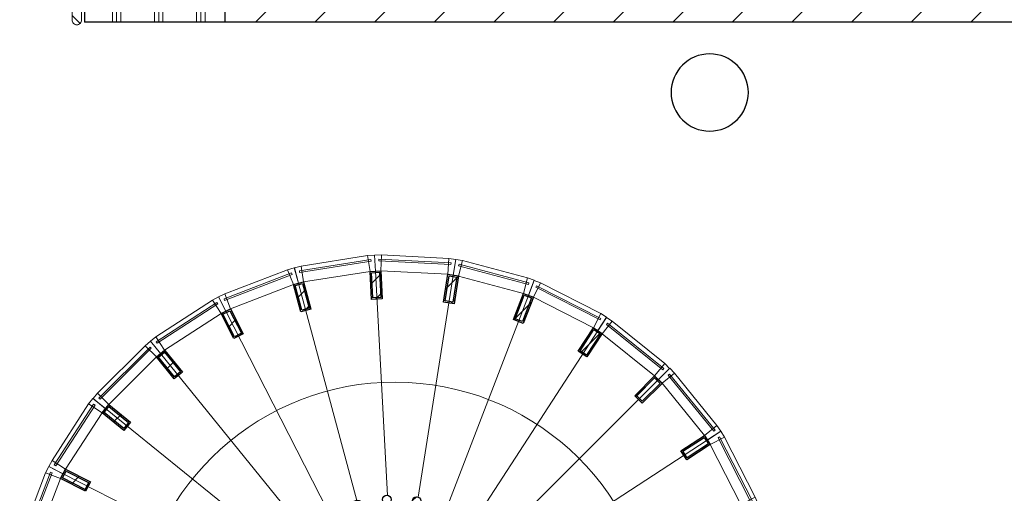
# Model space of a CAD drawing. Header units: millimetres. Extents: x 274611 to 749520, y 175257 to 298905.
# Tile 205 of 251: x 677846 to 684853, y 227463 to 230837. Entities that reach past the tile are written whole.
import ezdxf

# ---------------------------------------------------------------- set-up
doc = ezdxf.new("R2010")
doc.units = ezdxf.units.MM
doc.header["$LTSCALE"] = 400
for name, color, linetype, lineweight in [('Binnenkozijnen', 140, 'Continuous', 15), ('mat-beton (ihwg)', 5, 'Continuous', 25), ('mat-kalkzandsteen', 5, 'Continuous', 25), ('mat-naaldhout', 140, 'Continuous', 15), ('mat-scheidingswand-horizontaal', 5, 'Continuous', 25), ('mat-scheidingswand-vertikaal', 5, 'Continuous', 25), ('mat-staal', 5, 'Continuous', 25), ('None', 7, 'Continuous', 9)]:
    doc.layers.add(name, color=color, linetype=linetype, lineweight=lineweight)

# ---------------------------------------------------------------- blocks, each defined once
blk = doc.blocks.new('*X47')
at = {"layer": 'None', "lineweight": 5}
blk.add_line((-23.7, -23.7), (33.5, 33.5), dxfattribs=at)
blk = doc.blocks.new('houten stijl 67 x 114')
at = {"layer": 'mat-naaldhout', "color": 140, "linetype": 'Continuous', "lineweight": 15, "flags": 128}
blk.add_lwpolyline([(33.5, 0), (33.5, 0, -0.414214), (0, -33.5), (0, -33.5, -0.414214), (-33.5, 0), (-33.5, 88), (-33.5, 88, -0.414214), (0, 121.5), (0, 121.5, -0.414214), (33.5, 88)], format="xyb", close=True, dxfattribs=at)
at = {"layer": 'mat-naaldhout', "color": 140}
blk.add_blockref('*X47', (0, 0), dxfattribs=at)
blk = doc.blocks.new('Kolom O 550')
at = {"layer": 'mat-beton (ihwg)', "lineweight": 25}
blk.add_circle((0, 0), 275, dxfattribs=at)
blk = doc.blocks.new('*X2316')
at = {"layer": 'None', "lineweight": 9}
for p, q in [((-7382.3, 2800), (-7162.3, 3020)), ((-6958.1, 2800), (-6738.1, 3020)), ((-6533.8, 2800), (-6313.8, 3020)), ((-6109.5, 2800), (-5889.5, 3020)), ((-5685.3, 2800), (-5465.3, 3020)), ((-5261, 2800), (-5041, 3020)), ((-4836.8, 2800), (-4616.8, 3020)), ((-4412.5, 2800), (-4192.5, 3020)), ((-3988.2, 2800), (-3768.2, 3020)), ((-3564, 2800), (-3344, 3020)), ((-3139.7, 2800), (-2919.7, 3020)), ((-2715.4, 2800), (-2495.4, 3020)), ((-2291.2, 2800), (-2071.2, 3020))]:
    blk.add_line(p, q, dxfattribs=at)
blk = doc.blocks.new('*X2334')
at = {"layer": 'None', "lineweight": 9}
blk.add_line((-7209.5, -987), (-7171.7, -949.2), dxfattribs=at)
blk = doc.blocks.new('*X2335')
at = {"layer": 'None', "lineweight": 25}
blk.add_line((-7389.7, -1591.4), (-7376.4, -1578.2), dxfattribs=at)
blk = doc.blocks.new('*X2336')
at = {"layer": 'None', "lineweight": 9}
blk.add_line((-7414.1, -1757.2), (-7410.5, -1753.7), dxfattribs=at)
blk = doc.blocks.new('*X2337')
at = {"layer": 'None', "lineweight": 9}
blk.add_line((-7364, -1990), (-7326.7, -1952.7), dxfattribs=at)
blk = doc.blocks.new('*X2338')
at = {"layer": 'None', "lineweight": 9}
blk.add_line((-7267.4, -2176.3), (-7231.9, -2140.8), dxfattribs=at)
blk = doc.blocks.new('*X2339')
at = {"layer": 'None', "lineweight": 9}
blk.add_line((-7131.6, -2323.2), (-7115, -2306.7), dxfattribs=at)
blk = doc.blocks.new('*X2340')
at = {"layer": 'None', "lineweight": 9}
blk.add_line((-6573.1, -2613.3), (-6546.9, -2587.1), dxfattribs=at)
blk = doc.blocks.new('*X2341')
at = {"layer": 'None', "lineweight": 9}
blk.add_line((-6333.9, -2657), (-6301.4, -2624.4), dxfattribs=at)
blk = doc.blocks.new('*X2342')
at = {"layer": 'None', "lineweight": 25}
blk.add_line((-6146, -2610.5), (-6104.2, -2568.6), dxfattribs=at)
blk = doc.blocks.new('*X2343')
at = {"layer": 'None', "lineweight": 9}
blk.add_line((-5937, -2542.9), (-5896.9, -2502.8), dxfattribs=at)
blk = doc.blocks.new('*X2344')
at = {"layer": 'None', "lineweight": 9}
blk.add_line((-5492.5, -2098.4), (-5454, -2059.8), dxfattribs=at)
blk = doc.blocks.new('*X2345')
at = {"layer": 'None', "lineweight": 25}
blk.add_line((-5428.3, -1892.7), (-5385.9, -1850.3), dxfattribs=at)
blk = doc.blocks.new('*X2346')
at = {"layer": 'None', "lineweight": 9}
blk.add_line((-5368.1, -1691.1), (-5345.4, -1668.4), dxfattribs=at)
blk = doc.blocks.new('*X2347')
at = {"layer": 'None', "lineweight": 9}
blk.add_line((-5416, -1456.2), (-5380.4, -1420.6), dxfattribs=at)
blk = doc.blocks.new('*X2348')
at = {"layer": 'None', "lineweight": 9}
blk.add_line((-5563.5, -1038), (-5558.2, -1032.7), dxfattribs=at)
blk = doc.blocks.new('*X2349')
at = {"layer": 'None', "lineweight": 9}
blk.add_line((-5703.9, -895.6), (-5670.6, -862.2), dxfattribs=at)
blk = doc.blocks.new('*X2350')
at = {"layer": 'None', "lineweight": 9}
blk.add_line((-5865.6, -774.4), (-5824.5, -733.3), dxfattribs=at)
blk = doc.blocks.new('*X2351')
at = {"layer": 'None', "lineweight": 9}
blk.add_line((-6054.3, -680.2), (-6012.7, -638.7), dxfattribs=at)
blk = doc.blocks.new('*X2352')
at = {"layer": 'None', "lineweight": 9}
blk.add_line((-6264.5, -607.7), (-6236.5, -579.7), dxfattribs=at)
blk = doc.blocks.new('*X2353')
at = {"layer": 'None', "lineweight": 9}
blk.add_line((-7059.7, -837.2), (-7021.3, -798.8), dxfattribs=at)
blk = doc.blocks.new('*U2354')
at = {"layer": 'mat-staal', "lineweight": 25}
for centre in [(-6656.1, -633.6), (-6446.6, -599.4), (-6234.6, -609.6), (-6854, -710.6), (-6029.3, -663.6), (-5839.7, -759.2), (-7031.5, -827), (-5674.1, -892), (-7180.9, -977.8), (-5539.8, -1056.4), (-7295.8, -1156.3), (-5442.6, -1245.1), (-7371, -1354.8), (-5386.7, -1449.9), (-7403.2, -1564.7), (-5374.7, -1661.9), (-7391.2, -1776.6), (-5406.9, -1871.7), (-7335.3, -1981.4), (-5482.1, -2070.2), (-7238.1, -2170.1), (-5596.9, -2248.8), (-7103.8, -2334.5), (-5746.4, -2399.5), (-6938.2, -2467.4), (-5923.9, -2516), (-6748.6, -2562.9), (-6543.3, -2616.9), (-6121.7, -2592.9), (-6331.3, -2627.1)]:
    blk.add_circle(centre, 30, dxfattribs=at)
at = {"layer": 'None', "color": 43, "linetype": 'Continuous', "lineweight": 9}
for p, q in [((-6527.2, 1026.4), (-6443, -571.4)), ((-5974, 997.4), (-6223.8, -583)), ((-7074.4, 939.7), (-6659.9, -605.6)), ((-5438.8, 854), (-6011.8, -639.9)), ((-7591.6, 741.2), (-6864.8, -684.2)), ((-4945.2, 602.5), (-5816.3, -739.6)), ((-8056.2, 439.5), (-7049, -803.7)), ((-4514.7, 253.9), (-5645.7, -877.8)), ((-8448, 47.7), (-7204.3, -958.9)), ((-4166, -176.7), (-5507.7, -1048.5)), ((-8749.7, -416.9), (-7323.9, -1142.9)), ((-3914.5, -670.3), (-5408.1, -1244.1)), ((-8948.2, -934.1), (-7402.6, -1347.8)), ((-3771.1, -1205.4), (-5351.3, -1456.1)), ((-9034.9, -1481.3), (-7437.1, -1564.6)), ((-3742.1, -1758.7), (-5339.9, -1675.4)), ((-9005.9, -2034.6), (-7425.7, -1783.8)), ((-3828.8, -2305.8), (-5374.4, -1892.2)), ((-8862.5, -2569.7), (-7368.9, -1995.9)), ((-4027.3, -2823.1), (-5453.1, -2097.1)), ((-8611, -3063.3), (-7269.3, -2191.5)), ((-4329, -3287.7), (-5572.7, -2281.1)), ((-8262.3, -3493.8), (-7131.3, -2362.2)), ((-4514.6, -3493.8), (-5646.3, -2362.8)), ((-4720.8, -3679.4), (-5728, -2436.3)), ((-7831.8, -3842.5), (-6960.7, -2500.4)), ((-5297, -3762.2), (-5912.2, -2555.7)), ((-7338.2, -4094), (-6765.2, -2600.1)), ((-6803, -4237.4), (-6553.2, -2657)), ((-5702.6, -4179.7), (-6117.1, -2634.3)), ((-6249.8, -4266.4), (-6334, -2668.6))]:
    blk.add_line(p, q, dxfattribs=at)
at = {"layer": 'mat-staal'}
for name in ['*X2352', '*X2351', '*X2350', '*X2353', '*X2349', '*X2334', '*X2348', '*X2347', '*X2335', '*X2346', '*X2336', '*X2345', '*X2337', '*X2344', '*X2338', '*X2339', '*X2343', '*X2340', '*X2342', '*X2341']:
    blk.add_blockref(name, (0, 0), dxfattribs=at)
blk = doc.blocks.new('*U2373')
at = {"layer": 'Binnenkozijnen', "color": 43, "lineweight": 9}
for p, q in [((-8874.6, -409.6), (-9045.9, -857.3)), ((-8874.6, -409.6), (-8768.1, -450.3)), ((-8768.1, -450.3), (-8939.5, -898)), ((-9045.9, -857.3), (-8939.5, -898))]:
    blk.add_line(p, q, dxfattribs=at)
at = {"layer": 'Binnenkozijnen', "lineweight": 15}
for p, q in [((-8839.4, -404.3), (-9023.2, -884.7)), ((-8828.2, -408.6), (-9012, -889)), ((-8839.4, -404.3), (-8828.2, -408.6)), ((-9023.2, -884.7), (-9012, -889))]:
    blk.add_line(p, q, dxfattribs=at)
at = {"layer": 'Binnenkozijnen', "color": 140, "lineweight": 15}
for points in [[(-8751.1, -416.9), (-8768.1, -450.3), (-8874.6, -409.6), (-8852.7, -365.2)], [(-8949.1, -934.3), (-8939.5, -898), (-9045.9, -857.3), (-9059.3, -904.9)]]:
    blk.add_lwpolyline(points, close=True, dxfattribs=at)
blk = doc.blocks.new('*X2374')
at = {"layer": 'None', "lineweight": 25}
for p, q in [((-8741.2, -397.3), (-8729.6, -385.8)), ((-8597.9, -536.9), (-8577.3, -516.3))]:
    blk.add_line(p, q, dxfattribs=at)
at = {"layer": 'None', "lineweight": 9}
blk.add_line((-8691.7, -489.2), (-8635.9, -433.4), dxfattribs=at)
blk = doc.blocks.new('*U2375')
at = {"layer": 'mat-staal', "lineweight": 25}
for points in [[(-8768.1, -450.3), (-8734.1, -383.5), (-8555.9, -474.1), (-8589.9, -541)], [(-8754.7, -445.9), (-8729.7, -396.9), (-8569.3, -478.5), (-8594.2, -527.5)]]:
    blk.add_lwpolyline(points, close=True, dxfattribs=at)
at = {"layer": 'mat-staal'}
blk.add_blockref('*X2374', (0, 0), dxfattribs=at)
blk = doc.blocks.new('*U2376')
at = {"layer": 'Binnenkozijnen', "color": 43, "lineweight": 9}
for p, q in [((-8568.6, 80.9), (-8829.3, -321.4)), ((-8568.6, 80.9), (-8472.9, 18.9)), ((-8472.9, 18.9), (-8733.6, -383.4)), ((-8829.3, -321.4), (-8733.6, -383.4))]:
    blk.add_line(p, q, dxfattribs=at)
at = {"layer": 'Binnenkozijnen', "lineweight": 15}
for p, q in [((-8533, 78.7), (-8812.8, -352.9)), ((-8523, 72.2), (-8802.7, -359.5)), ((-8533, 78.7), (-8523, 72.2)), ((-8812.8, -352.9), (-8802.7, -359.5))]:
    blk.add_line(p, q, dxfattribs=at)
at = {"layer": 'Binnenkozijnen', "color": 140, "lineweight": 15}
for points in [[(-8449.3, 48.1), (-8472.9, 18.9), (-8568.6, 80.9), (-8538, 119.7)], [(-8750.6, -416.8), (-8733.6, -383.4), (-8829.3, -321.4), (-8852.2, -365.2)]]:
    blk.add_lwpolyline(points, close=True, dxfattribs=at)
blk = doc.blocks.new('*X2377')
at = {"layer": 'None', "lineweight": 9}
blk.add_line((-8469.3, 16), (-8416, 69.3), dxfattribs=at)
at = {"layer": 'None', "lineweight": 25}
blk.add_line((-8391.1, -47.2), (-8337.8, 6.1), dxfattribs=at)
blk = doc.blocks.new('*U2378')
at = {"layer": 'mat-staal', "lineweight": 25}
for points in [[(-8472.9, 18.9), (-8425.7, 77.2), (-8270.2, -48.5), (-8317.4, -106.8)], [(-8458.8, 20.4), (-8424.3, 63.2), (-8284.3, -50), (-8318.9, -92.8)]]:
    blk.add_lwpolyline(points, close=True, dxfattribs=at)
at = {"layer": 'mat-staal'}
blk.add_blockref('*X2377', (0, 0), dxfattribs=at)
blk = doc.blocks.new('*U2379')
at = {"layer": 'Binnenkozijnen', "color": 43, "lineweight": 9}
for p, q in [((-8166, 496.4), (-8504.8, 157.3)), ((-8166, 496.4), (-8085.3, 415.9)), ((-8085.3, 415.9), (-8424.1, 76.7)), ((-8504.8, 157.3), (-8424.1, 76.7))]:
    blk.add_line(p, q, dxfattribs=at)
at = {"layer": 'Binnenkozijnen', "lineweight": 15}
for p, q in [((-8131.7, 486.9), (-8495.2, 123)), ((-8123.2, 478.4), (-8486.7, 114.5)), ((-8131.7, 486.9), (-8123.2, 478.4)), ((-8495.2, 123), (-8486.7, 114.5))]:
    blk.add_line(p, q, dxfattribs=at)
at = {"layer": 'Binnenkozijnen', "color": 140, "lineweight": 15}
for points in [[(-8056.2, 439.5), (-8085.3, 415.9), (-8166, 496.4), (-8128, 528.1)], [(-8447.7, 47.6), (-8424.1, 76.7), (-8504.8, 157.3), (-8536.3, 119.2)]]:
    blk.add_lwpolyline(points, close=True, dxfattribs=at)
blk = doc.blocks.new('*X2380')
at = {"layer": 'None', "lineweight": 9}
blk.add_line((-8078.2, 407.1), (-8024.9, 460.4), dxfattribs=at)
at = {"layer": 'None', "lineweight": 25}
blk.add_line((-8014.9, 329), (-7961.6, 382.3), dxfattribs=at)
blk = doc.blocks.new('*U2381')
at = {"layer": 'mat-staal', "lineweight": 25}
for points in [[(-8085.3, 415.9), (-8027, 463.1), (-7901.1, 307.7), (-7959.4, 260.5)], [(-8071.3, 414.4), (-8028.5, 449), (-7915.2, 309.2), (-7957.9, 274.5)]]:
    blk.add_lwpolyline(points, close=True, dxfattribs=at)
at = {"layer": 'mat-staal'}
blk.add_blockref('*X2380', (0, 0), dxfattribs=at)
blk = doc.blocks.new('*U2382')
at = {"layer": 'Binnenkozijnen', "color": 43, "lineweight": 9}
for p, q in [((-7688.3, 820.6), (-8090.1, 559.1)), ((-7688.3, 820.6), (-7626.1, 725)), ((-7626.1, 725), (-8027.9, 463.5)), ((-8090.1, 559.1), (-8027.9, 463.5))]:
    blk.add_line(p, q, dxfattribs=at)
at = {"layer": 'Binnenkozijnen', "lineweight": 15}
for p, q in [((-7656.7, 804.1), (-8087.8, 523.6)), ((-7650.2, 794.1), (-8081.3, 513.5)), ((-7656.7, 804.1), (-7650.2, 794.1)), ((-8087.8, 523.6), (-8081.3, 513.5))]:
    blk.add_line(p, q, dxfattribs=at)
at = {"layer": 'Binnenkozijnen', "color": 140, "lineweight": 15}
for points in [[(-7592.7, 742.1), (-7626.1, 725), (-7688.3, 820.6), (-7644.5, 843.6)], [(-8057, 439.9), (-8027.9, 463.5), (-8090.1, 559.1), (-8128.8, 528.4)]]:
    blk.add_lwpolyline(points, close=True, dxfattribs=at)
blk = doc.blocks.new('*X2383')
at = {"layer": 'None', "lineweight": 25}
for p, q in [((-7623.6, 720.2), (-7611.2, 732.6)), ((-7492.2, 568.8), (-7472.3, 588.7))]:
    blk.add_line(p, q, dxfattribs=at)
at = {"layer": 'None', "lineweight": 9}
blk.add_line((-7575.8, 626.6), (-7520.1, 682.3), dxfattribs=at)
blk = doc.blocks.new('*U2384')
at = {"layer": 'mat-staal', "lineweight": 25}
for points in [[(-7626.1, 725), (-7559.3, 759.1), (-7468.4, 581), (-7535.2, 546.9)], [(-7612.6, 720.7), (-7563.6, 745.7), (-7481.8, 585.4), (-7530.8, 560.4)]]:
    blk.add_lwpolyline(points, close=True, dxfattribs=at)
at = {"layer": 'mat-staal'}
blk.add_blockref('*X2383', (0, 0), dxfattribs=at)
blk = doc.blocks.new('*U2385')
at = {"layer": 'Binnenkozijnen', "lineweight": 15}
for p, q in [((-7125, 1014.8), (-7605, 830)), ((-7120.7, 1003.6), (-7600.7, 818.8)), ((-7125, 1014.8), (-7120.7, 1003.6)), ((-7605, 830), (-7600.7, 818.8))]:
    blk.add_line(p, q, dxfattribs=at)
at = {"layer": 'Binnenkozijnen', "color": 43, "lineweight": 9}
for p, q in [((-7152.5, 1037.5), (-7599.8, 865.2)), ((-7152.5, 1037.5), (-7111.5, 931.1)), ((-7111.5, 931.1), (-7558.9, 758.9)), ((-7599.8, 865.2), (-7558.9, 758.9))]:
    blk.add_line(p, q, dxfattribs=at)
at = {"layer": 'Binnenkozijnen', "color": 140, "lineweight": 15}
for points in [[(-7075.3, 940.8), (-7111.5, 931.1), (-7152.5, 1037.5), (-7104.9, 1050.9)], [(-7592.3, 741.8), (-7558.9, 758.9), (-7599.8, 865.2), (-7644.1, 843.3)]]:
    blk.add_lwpolyline(points, close=True, dxfattribs=at)
blk = doc.blocks.new('*X2386')
at = {"layer": 'None', "lineweight": 9}
blk.add_line((-7085.4, 834.2), (-7024.2, 895.4), dxfattribs=at)
at = {"layer": 'None', "lineweight": 25}
blk.add_line((-7033.1, 745.1), (-6994.3, 783.9), dxfattribs=at)
blk = doc.blocks.new('*U2387')
at = {"layer": 'mat-staal', "lineweight": 25}
for points in [[(-7111.5, 931.1), (-7039.1, 950.6), (-6987.2, 757.4), (-7059.6, 738)], [(-7099.2, 924), (-7046.1, 938.3), (-6999.4, 764.5), (-7052.5, 750.2)]]:
    blk.add_lwpolyline(points, close=True, dxfattribs=at)
at = {"layer": 'mat-staal'}
blk.add_blockref('*X2386', (0, 0), dxfattribs=at)
blk = doc.blocks.new('*U2388')
at = {"layer": 'Binnenkozijnen', "color": 43, "lineweight": 9}
for p, q in [((-6583.3, 1138.3), (-7056.7, 1062.8)), ((-6583.3, 1138.3), (-6565.3, 1025.7)), ((-7056.7, 1062.8), (-7038.7, 950.2)), ((-6565.3, 1025.7), (-7038.7, 950.2))]:
    blk.add_line(p, q, dxfattribs=at)
at = {"layer": 'Binnenkozijnen', "lineweight": 15}
for p, q in [((-6561.1, 1110.4), (-7069.1, 1029.4)), ((-6559.2, 1098.5), (-7067.2, 1017.6)), ((-6561.1, 1110.4), (-6559.2, 1098.5)), ((-7069.1, 1029.4), (-7067.2, 1017.6))]:
    blk.add_line(p, q, dxfattribs=at)
at = {"layer": 'Binnenkozijnen', "color": 140, "lineweight": 15}
for points in [[(-6527.9, 1027.7), (-6565.3, 1025.7), (-6583.3, 1138.3), (-6533.9, 1141.5)], [(-7074.9, 940.5), (-7038.7, 950.2), (-7056.7, 1062.8), (-7104.6, 1050.5)]]:
    blk.add_lwpolyline(points, close=True, dxfattribs=at)
blk = doc.blocks.new('*X2389')
at = {"layer": 'None', "lineweight": 25}
blk.add_line((-6560.5, 934.9), (-6489.2, 1006.2), dxfattribs=at)
at = {"layer": 'None', "lineweight": 9}
blk.add_line((-6526.5, 827.5), (-6482, 871.9), dxfattribs=at)
blk = doc.blocks.new('*U2390')
at = {"layer": 'mat-staal', "lineweight": 25}
for points in [[(-6565.3, 1025.7), (-6490.4, 1029.7), (-6479.8, 829.9), (-6554.7, 826)], [(-6554.8, 1016.2), (-6499.9, 1019.1), (-6490.3, 839.4), (-6545.2, 836.5)]]:
    blk.add_lwpolyline(points, close=True, dxfattribs=at)
at = {"layer": 'mat-staal'}
blk.add_blockref('*X2389', (0, 0), dxfattribs=at)
blk = doc.blocks.new('*U2391')
at = {"layer": 'Binnenkozijnen', "color": 43, "lineweight": 9}
for p, q in [((-6484.3, 1143.1), (-6490.1, 1029.2)), ((-6005.5, 1118.5), (-6484.3, 1143.1)), ((-6005.5, 1118.5), (-6011.4, 1004.6)), ((-6011.4, 1004.6), (-6490.1, 1029.2))]:
    blk.add_line(p, q, dxfattribs=at)
at = {"layer": 'Binnenkozijnen', "lineweight": 15}
for p, q in [((-6503.3, 1113), (-6504, 1101)), ((-5990.3, 1074.6), (-6504, 1101)), ((-5989.6, 1086.6), (-6503.3, 1113)), ((-5989.6, 1086.6), (-5990.3, 1074.6))]:
    blk.add_line(p, q, dxfattribs=at)
at = {"layer": 'Binnenkozijnen', "color": 140, "lineweight": 15}
for points in [[(-6527.6, 1027.2), (-6490.1, 1029.2), (-6484.3, 1143.1), (-6533.7, 1141.1)], [(-5974.3, 998.8), (-6011.4, 1004.6), (-6005.5, 1118.5), (-5956.6, 1111.4)]]:
    blk.add_lwpolyline(points, close=True, dxfattribs=at)
blk = doc.blocks.new('*X2392')
at = {"layer": 'None', "lineweight": 25}
blk.add_line((-6027.5, 902.1), (-5937.4, 992.2), dxfattribs=at)
at = {"layer": 'None', "lineweight": 9}
blk.add_line((-5989.5, 798.7), (-5963.9, 824.4), dxfattribs=at)
blk = doc.blocks.new('*U2393')
at = {"layer": 'mat-staal', "lineweight": 25}
for points in [[(-6011.4, 1004.6), (-5937.3, 992.9), (-5968.4, 795.4), (-6042.5, 807.1)], [(-6003.1, 993.2), (-5948.7, 984.6), (-5976.8, 806.8), (-6031.1, 815.4)]]:
    blk.add_lwpolyline(points, close=True, dxfattribs=at)
at = {"layer": 'mat-staal'}
blk.add_blockref('*X2392', (0, 0), dxfattribs=at)
blk = doc.blocks.new('*U2394')
at = {"layer": 'Binnenkozijnen', "color": 43, "lineweight": 9}
for p, q in [((-5907.7, 1102.6), (-5937.1, 992.5)), ((-5444.5, 979), (-5907.7, 1102.6)), ((-5473.9, 868.9), (-5937.1, 992.5)), ((-5444.5, 979), (-5473.9, 868.9))]:
    blk.add_line(p, q, dxfattribs=at)
at = {"layer": 'Binnenkozijnen', "lineweight": 15}
for p, q in [((-5932.6, 1077.2), (-5935.7, 1065.6)), ((-5438.7, 932.9), (-5935.7, 1065.6)), ((-5435.6, 944.5), (-5932.6, 1077.2)), ((-5435.6, 944.5), (-5438.7, 932.9))]:
    blk.add_line(p, q, dxfattribs=at)
at = {"layer": 'Binnenkozijnen', "color": 140, "lineweight": 15}
for points in [[(-5974.1, 998.3), (-5937.1, 992.5), (-5907.7, 1102.6), (-5956.4, 1110.9)], [(-5438.9, 855.4), (-5473.9, 868.9), (-5444.5, 979), (-5398.1, 961.9)]]:
    blk.add_lwpolyline(points, close=True, dxfattribs=at)
blk = doc.blocks.new('*X2395')
at = {"layer": 'None', "lineweight": 9}
blk.add_line((-5541.8, 680.7), (-5418.4, 804.1), dxfattribs=at)
blk = doc.blocks.new('*U2396')
at = {"layer": 'mat-staal', "lineweight": 25}
for points in [[(-5473.9, 868.9), (-5403.9, 842), (-5475.4, 655.3), (-5545.5, 682.1)], [(-5468.2, 855.9), (-5416.8, 836.3), (-5481.2, 668.2), (-5532.6, 687.8)]]:
    blk.add_lwpolyline(points, close=True, dxfattribs=at)
at = {"layer": 'mat-staal'}
blk.add_blockref('*X2395', (0, 0), dxfattribs=at)
blk = doc.blocks.new('*U2397')
at = {"layer": 'Binnenkozijnen', "color": 43, "lineweight": 9}
for p, q in [((-5352.1, 943.1), (-5403.7, 841.5)), ((-4924.7, 725.9), (-5352.1, 943.1)), ((-4976.4, 624.3), (-5403.7, 841.5)), ((-4924.7, 725.9), (-4976.4, 624.3))]:
    blk.add_line(p, q, dxfattribs=at)
at = {"layer": 'Binnenkozijnen', "lineweight": 15}
for p, q in [((-5381.7, 923.4), (-5387.2, 912.7)), ((-4928.6, 679.6), (-5387.2, 912.7)), ((-4923.2, 690.3), (-5381.7, 923.4)), ((-4923.2, 690.3), (-4928.6, 679.6))]:
    blk.add_line(p, q, dxfattribs=at)
at = {"layer": 'Binnenkozijnen', "color": 140, "lineweight": 15}
for points in [[(-5438.8, 854.9), (-5403.7, 841.5), (-5352.1, 943.1), (-5398, 961.4)], [(-4944.9, 603.9), (-4976.4, 624.3), (-4924.7, 725.9), (-4882.9, 699.5)]]:
    blk.add_lwpolyline(points, close=True, dxfattribs=at)
blk = doc.blocks.new('*X2398')
at = {"layer": 'None', "lineweight": 25}
blk.add_line((-5069.3, 446.1), (-4924.7, 590.7), dxfattribs=at)
blk = doc.blocks.new('*U2399')
at = {"layer": 'mat-staal', "lineweight": 25}
for points in [[(-4976.4, 624.3), (-4913.5, 583.5), (-5022.3, 415.7), (-5085.2, 456.5)], [(-4973.5, 610.5), (-4927.3, 580.5), (-5025.2, 429.5), (-5071.4, 459.4)]]:
    blk.add_lwpolyline(points, close=True, dxfattribs=at)
at = {"layer": 'mat-staal'}
blk.add_blockref('*X2398', (0, 0), dxfattribs=at)
blk = doc.blocks.new('*U2400')
at = {"layer": 'Binnenkozijnen', "color": 43, "lineweight": 9}
for p, q in [((-4842.2, 670.5), (-4913.9, 581.8)), ((-4469.5, 369), (-4842.2, 670.5)), ((-4541.2, 280.4), (-4913.9, 581.8)), ((-4469.5, 369), (-4541.2, 280.4))]:
    blk.add_line(p, q, dxfattribs=at)
at = {"layer": 'Binnenkozijnen', "lineweight": 15}
for p, q in [((-4875.3, 657.4), (-4882.9, 648.1)), ((-4482.9, 324.6), (-4882.9, 648.1)), ((-4475.4, 333.9), (-4875.3, 657.4)), ((-4475.4, 333.9), (-4482.9, 324.6))]:
    blk.add_line(p, q, dxfattribs=at)
at = {"layer": 'Binnenkozijnen', "color": 140, "lineweight": 15}
for points in [[(-4945.4, 602.2), (-4913.9, 581.8), (-4842.2, 670.5), (-4883.3, 697.9)], [(-4514.7, 253.9), (-4541.2, 280.4), (-4469.5, 369), (-4434.1, 334.5)]]:
    blk.add_lwpolyline(points, close=True, dxfattribs=at)
blk = doc.blocks.new('*X2401')
at = {"layer": 'None', "lineweight": 9}
blk.add_line((-4676, 132.3), (-4534.6, 273.8), dxfattribs=at)
blk = doc.blocks.new('*U2402')
at = {"layer": 'mat-staal', "lineweight": 25}
for points in [[(-4541.2, 280.4), (-4488.1, 227.4), (-4629.5, 85.9), (-4682.6, 138.9)], [(-4541.2, 266.2), (-4502.3, 227.3), (-4629.5, 100), (-4668.4, 138.9)]]:
    blk.add_lwpolyline(points, close=True, dxfattribs=at)
at = {"layer": 'mat-staal'}
blk.add_blockref('*X2401', (0, 0), dxfattribs=at)
blk = doc.blocks.new('*U2403')
at = {"layer": 'Binnenkozijnen', "color": 43, "lineweight": 9}
for p, q in [((-4399.2, 300.1), (-4487.8, 228.2)), ((-4097.2, -72.2), (-4399.2, 300.1)), ((-4185.7, -144), (-4487.8, 228.2)), ((-4097.2, -72.2), (-4185.7, -144))]:
    blk.add_line(p, q, dxfattribs=at)
at = {"layer": 'Binnenkozijnen', "lineweight": 15}
for p, q in [((-4434.3, 294.1), (-4443.7, 286.6)), ((-4119.5, -112.9), (-4443.7, 286.6)), ((-4110.2, -105.3), (-4434.3, 294.1)), ((-4110.2, -105.3), (-4119.5, -112.9))]:
    blk.add_line(p, q, dxfattribs=at)
at = {"layer": 'Binnenkozijnen', "color": 140, "lineweight": 15}
for points in [[(-4514.3, 254.7), (-4487.8, 228.2), (-4399.2, 300.1), (-4433.8, 335.4)], [(-4165.3, -175.5), (-4185.7, -144), (-4097.2, -72.2), (-4069.7, -113.3)]]:
    blk.add_lwpolyline(points, close=True, dxfattribs=at)
blk = doc.blocks.new('*X2404')
at = {"layer": 'None', "lineweight": 9}
blk.add_line((-4207.4, -247.6), (-4153.4, -193.6), dxfattribs=at)
blk = doc.blocks.new('*U2405')
at = {"layer": 'mat-staal', "lineweight": 25}
for points in [[(-4185.7, -144), (-4144.8, -206.9), (-4312.5, -315.9), (-4353.4, -253.1)], [(-4188.6, -157.9), (-4158.6, -204), (-4309.5, -302.1), (-4339.5, -256)]]:
    blk.add_lwpolyline(points, close=True, dxfattribs=at)
at = {"layer": 'mat-staal'}
blk.add_blockref('*X2404', (0, 0), dxfattribs=at)
blk = doc.blocks.new('*U2406')
at = {"layer": 'Binnenkozijnen', "color": 43, "lineweight": 9}
for p, q in [((-4043.5, -155.5), (-4145, -207.3)), ((-3927, -634.3), (-4145, -207.3)), ((-3825.5, -582.4), (-4043.5, -155.5)), ((-3825.5, -582.4), (-3927, -634.3))]:
    blk.add_line(p, q, dxfattribs=at)
at = {"layer": 'Binnenkozijnen', "lineweight": 15}
for p, q in [((-4079.1, -154), (-4089.8, -159.5)), ((-3855.8, -617.5), (-4089.8, -159.5)), ((-3845.1, -612.1), (-4079.1, -154)), ((-3845.1, -612.1), (-3855.8, -617.5))]:
    blk.add_line(p, q, dxfattribs=at)
at = {"layer": 'Binnenkozijnen', "color": 140, "lineweight": 15}
for points in [[(-4165.5, -175.9), (-4145, -207.3), (-4043.5, -155.5), (-4070, -113.7)], [(-3913.5, -669.3), (-3927, -634.3), (-3825.5, -582.4), (-3807.1, -628.3)]]:
    blk.add_lwpolyline(points, close=True, dxfattribs=at)
blk = doc.blocks.new('*U2443')
at = {"layer": 'None', "color": 43, "linetype": 'Continuous', "lineweight": 9}
blk.add_arc((-6388.9, -1613.3), 1850, 8.32617, 261.03999, dxfattribs=at)
at = {"layer": 'None', "color": 7}
for name in ['*U2388', '*U2391', '*U2394', '*U2354', '*U2385', '*U2390', '*U2393', '*U2387', '*U2397', '*U2382', '*U2396', '*U2384', '*U2400', '*U2399', '*U2379', '*U2381', '*U2402', '*U2403', '*U2376', '*U2378', '*U2406', '*U2405', '*U2373', '*U2375']:
    blk.add_blockref(name, (0, 0), dxfattribs=at)
blk = doc.blocks.new('*X2463')
at = {"layer": 'None', "lineweight": 9}
for p, q in [((-8400, 2800), (-8400, 2900)), ((-8370, 2800), (-8370, 2900)), ((-8340, 2800), (-8340, 2900)), ((-8100, 2800), (-8100, 2900)), ((-8070, 2800), (-8070, 2900)), ((-8040, 2800), (-8040, 2900)), ((-7800, 2800), (-7800, 2900)), ((-7770, 2800), (-7770, 2900)), ((-7740, 2800), (-7740, 2900))]:
    blk.add_line(p, q, dxfattribs=at)

msp = doc.modelspace()

# ---------------------------------------------------------------- linework, layer by layer
at = {"layer": 'mat-kalkzandsteen', "lineweight": 25}
for p in [(679306.33053, 231518.735), (698536.28989, 230818.74408)]:
    msp.add_line(p, (679306.33053, 230818.74408), dxfattribs=at)
at = {"layer": 'mat-scheidingswand-horizontaal', "lineweight": 25}
msp.add_line((679306.33053, 230818.74408), (678306.28989, 230818.74408), dxfattribs=at)
at = {"layer": 'mat-scheidingswand-vertikaal', "lineweight": 25}
msp.add_line((678306.28989, 231518.735), (678306.28989, 230818.74408), dxfattribs=at)

# ---------------------------------------------------------------- block references
at = {"layer": 'mat-beton (ihwg)', "color": 7, "xscale": -1, "rotation": 270}
msp.add_blockref('Kolom O 550', (682756.28989, 230318.74408), dxfattribs=at)
at = {"layer": 'mat-kalkzandsteen'}
msp.add_blockref('*X2316', (686905.23053, 228018.74408), dxfattribs=at)
at = {"layer": 'mat-scheidingswand-horizontaal'}
msp.add_blockref('*X2463', (686905.23053, 228018.74408), dxfattribs=at)
at = {"layer": 'None', "color": 7, "xscale": -1}
msp.add_blockref('houten stijl 67 x 114', (678252.78989, 230834.74408), dxfattribs=at)
at = {"layer": 'None', "color": 7}
msp.add_blockref('*U2443', (686905.23053, 228018.74408), dxfattribs=at)

doc.saveas('drawing.dxf')
